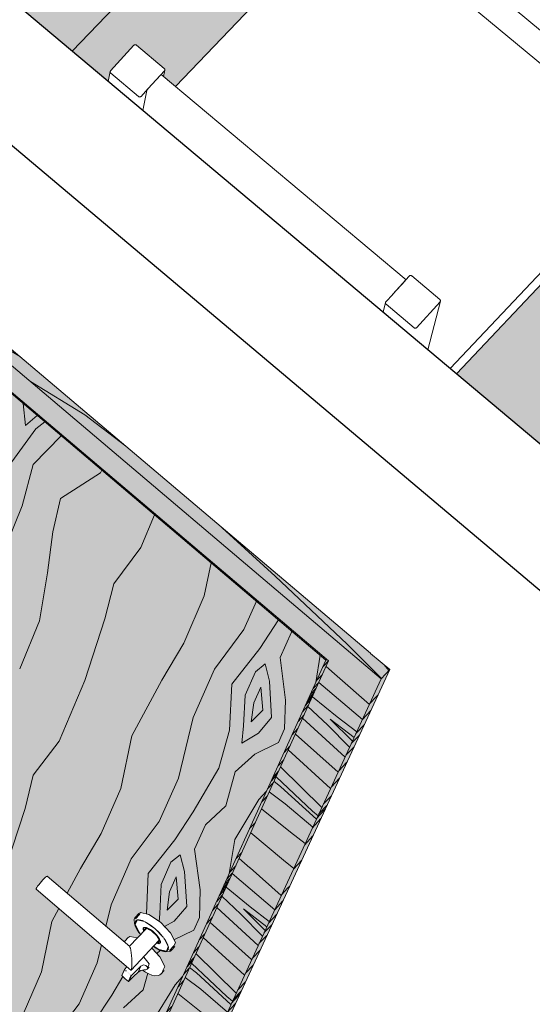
# Model space of a CAD drawing. Header units: centimetres. Extents: x 1151.07 to 1152.71, y 1902.53 to 1904.06.
# Tile 23 of 65: x 1152.01 to 1152.09, y 1902.99 to 1903.14. Entities that reach past the tile are written whole.
import ezdxf

# ---------------------------------------------------------------- set-up
doc = ezdxf.new("R2010")
doc.units = ezdxf.units.CM
for name, color, linetype, lineweight in [('Drzwi', 7, 'Continuous', 9), ('Drzwi-1', 250, 'Continuous', 9), ('Drzwi-3', 254, 'Continuous', 9), ('Meble', 7, 'Continuous', 9), ('Wzór powierzchni', 7, 'Continuous', 9), ('Wzór powierzchni-1', 250, 'Continuous', 9), ('Wzór powierzchni-7', 9, 'Continuous', 9), ('Ściany-1', 250, 'Continuous', 25)]:
    doc.layers.add(name, color=color, linetype=linetype, lineweight=lineweight)
doc.layers.add('Drzwi-2', color=7, linetype='Continuous', lineweight=9, true_color=0xebd9b4)
doc.layers.add('Wzór powierzchni-2', color=7, linetype='Continuous', lineweight=9, true_color=0xedebe7)

# ---------------------------------------------------------------- blocks, each defined once
blk = doc.blocks.new('FP_1-Aksono Kopia 1')
at = {"layer": 'Drzwi-2'}
blk.add_hatch(color=256, dxfattribs=at).paths.add_polyline_path([(1152.01932, 1902.94363), (1152.02053, 1902.94493), (1152.06572, 1903.04275), (1152.06441, 1903.04135), (1152.01975, 1902.94457)])
blk = doc.blocks.new('FP_2-Aksono Kopia 1')
at = {"layer": 'Drzwi-2'}
blk.add_hatch(color=256, dxfattribs=at).paths.add_polyline_path([(1152.01932, 1902.94363), (1152.06441, 1903.04135), (1151.94673, 1903.14102), (1151.91208, 1903.03632), (1151.91811, 1903.0311), (1151.95226, 1903.13221), (1152.05623, 1903.0441), (1152.01312, 1902.94899), (1152.01823, 1902.94457)])
blk = doc.blocks.new('FP_4-Aksono Kopia 1')
at = {"layer": 'Drzwi-2'}
blk.add_hatch(color=256, dxfattribs=at).paths.add_polyline_path([(1152.06441, 1903.04135), (1152.06572, 1903.04275), (1151.94804, 1903.14238), (1151.94673, 1903.14102), (1152.06294, 1903.04259)])
blk = doc.blocks.new('FP_5-Aksono Kopia 1')
at = {"layer": 'Drzwi-2'}
h = blk.add_hatch(color=256, dxfattribs=at)
h.paths.add_polyline_path([(1152.01291, 1902.94947), (1152.05582, 1903.04424), (1151.95254, 1903.13177), (1151.91849, 1903.03107), (1152.00301, 1902.95802)])
h.paths.add_polyline_path([(1152.02524, 1902.99442), (1152.02524, 1902.99447), (1152.02527, 1902.99442)])
h.paths.add_polyline_path([(1152.02522, 1902.99443), (1152.02458, 1902.99492), (1152.0242, 1902.99531), (1152.02463, 1902.99614), (1152.02519, 1902.99572), (1152.0256, 1902.9953), (1152.02522, 1902.99444)])
h.paths.add_polyline_path([(1152.02529, 1902.99444), (1152.02567, 1902.99539), (1152.02538, 1902.99562), (1152.02462, 1902.99628), (1152.02497, 1902.99669), (1152.0109, 1903.00875), (1152.01099, 1903.00898), (1152.01151, 1903.00967), (1152.01236, 1903.01058), (1152.01265, 1903.01073), (1152.02462, 1903.00048), (1152.02475, 1903.00064), (1152.02545, 1903.00136), (1152.02661, 1903.00113), (1152.02707, 1903.00171), (1152.02618, 1903.00329), (1152.02611, 1903.0039), (1152.02649, 1903.00447), (1152.02707, 1903.00508), (1152.02838, 1903.00481), (1152.03027, 1903.0035), (1152.03184, 1903.00175), (1152.03251, 1903.00043), (1152.03204, 1902.99953), (1152.03171, 1902.99926), (1152.03159, 1902.99907), (1152.03109, 1902.999), (1152.03057, 1902.99908), (1152.03012, 1902.99928), (1152.02901, 1902.99976), (1152.02882, 1902.99955), (1152.03008, 1902.99822), (1152.03081, 1902.99665), (1152.0305, 1902.99598), (1152.03005, 1902.99557), (1152.02993, 1902.99538), (1152.02939, 1902.9953), (1152.02875, 1902.99544), (1152.02837, 1902.99562), (1152.02742, 1902.99616), (1152.02709, 1902.99607), (1152.02669, 1902.99583), (1152.0256, 1902.99475)])
blk = doc.blocks.new('FP_6-Aksono Kopia 1')
at = {"layer": 'Drzwi-2'}
blk.add_hatch(color=256, dxfattribs=at).paths.add_polyline_path([(1152.01291, 1902.94947), (1152.01375, 1902.95037), (1152.05623, 1903.0441), (1152.05593, 1903.04435), (1152.05576, 1903.0441), (1152.01312, 1902.94994)])
blk = doc.blocks.new('FP_7-Aksono Kopia 1')
at = {"layer": 'Drzwi-2'}
blk.add_hatch(color=256, dxfattribs=at).paths.add_polyline_path([(1152.05582, 1903.04424), (1152.05593, 1903.04435), (1151.95261, 1903.13184), (1151.95254, 1903.13177), (1152.04902, 1903.05)])
blk = doc.blocks.new('FP_8-Aksono Kopia 1')
at = {"layer": 'Wzór powierzchni-2'}
h = blk.add_hatch(color=256, dxfattribs=at)
h.paths.add_polyline_path([(1152.18047, 1903.00093), (1152.20389, 1903.04115), (1152.17427, 1903.0658), (1152.16289, 1903.04503), (1152.15949, 1903.04141), (1152.1593, 1903.04144), (1152.15924, 1903.04147), (1152.15598, 1903.0442), (1152.14417, 1903.03142), (1152.17245, 1903.00766)])
h.paths.add_polyline_path([(1152.17072, 1903.06216), (1152.17085, 1903.06223), (1152.17065, 1903.06216), (1152.17068, 1903.06216)])
h.paths.add_polyline_path([(1152.09835, 1903.07461), (1152.12356, 1903.10144), (1152.12365, 1903.10136), (1152.12366, 1903.10167), (1152.12695, 1903.10518), (1152.10659, 1903.12213), (1152.09767, 1903.10299), (1152.09412, 1903.09928), (1152.09394, 1903.09931), (1152.09388, 1903.09935), (1152.08961, 1903.10297), (1152.07607, 1903.0886), (1152.09031, 1903.07664), (1152.09325, 1903.07988), (1152.09364, 1903.0799), (1152.09802, 1903.07623), (1152.09802, 1903.07573), (1152.09781, 1903.07505), (1152.09805, 1903.07485)])
h.paths.add_polyline_path([(1152.12814, 1903.09763), (1152.12807, 1903.09767), (1152.12813, 1903.09763)])
h.paths.add_polyline_path([(1152.10409, 1903.12088), (1152.10422, 1903.12095), (1152.10403, 1903.12088), (1152.10406, 1903.12088)])
h.paths.add_polyline_path([(1152.02687, 1903.13131), (1152.027, 1903.13153), (1152.02706, 1903.13146), (1152.02712, 1903.13158), (1152.02716, 1903.13162), (1152.02676, 1903.13155), (1152.02682, 1903.13156), (1152.02687, 1903.13132)])
h.paths.add_polyline_path([(1152.03252, 1903.13314), (1152.05764, 1903.15935), (1152.05766, 1903.15938), (1152.05775, 1903.15941), (1152.05782, 1903.15938), (1152.05783, 1903.15969), (1152.05944, 1903.16137), (1152.03979, 1903.17772), (1152.03187, 1903.1578), (1152.02841, 1903.15425), (1152.02822, 1903.15427), (1152.02817, 1903.15431), (1152.02397, 1903.15791), (1152.02399, 1903.15804), (1152.0252, 1903.16117), (1152.00933, 1903.14464), (1152.02211, 1903.13392), (1152.02231, 1903.13495), (1152.02234, 1903.13495), (1152.02241, 1903.13521), (1152.02243, 1903.13521), (1152.02247, 1903.13561), (1152.02607, 1903.13954), (1152.02646, 1903.13956), (1152.03076, 1903.13595), (1152.03076, 1903.13542), (1152.03062, 1903.13473), (1152.03079, 1903.13459)])
h.paths.add_polyline_path([(1152.26753, 1903.14128), (1152.28255, 1903.15759), (1152.27022, 1903.16757), (1152.26593, 1903.15705), (1152.26255, 1903.15344), (1152.26246, 1903.1534), (1152.26226, 1903.15347), (1152.25901, 1903.15611), (1152.25484, 1903.15159), (1152.25709, 1903.14977)])
h.paths.add_polyline_path([(1152.26285, 1903.15401), (1152.26286, 1903.15419), (1152.26285, 1903.15417)])
h.paths.add_polyline_path([(1152.26307, 1903.15477), (1152.26324, 1903.15498), (1152.26316, 1903.1549)])
h.paths.add_polyline_path([(1152.06224, 1903.15573), (1152.06217, 1903.15577), (1152.06223, 1903.15573)])
h.paths.add_polyline_path([(1152.26708, 1903.16459), (1152.26718, 1903.1647), (1152.26712, 1903.16475), (1152.26707, 1903.1646)])
h.paths.add_polyline_path([(1152.03713, 1903.17663), (1152.03726, 1903.1767), (1152.03707, 1903.17664), (1152.0371, 1903.17663)])
h.paths.add_polyline_path([(1151.95929, 1903.18805), (1151.95941, 1903.1882), (1151.95942, 1903.18809), (1151.95952, 1903.18831), (1151.95956, 1903.18836), (1151.95918, 1903.18831), (1151.95924, 1903.18828), (1151.95929, 1903.18806)])
h.paths.add_polyline_path([(1152.12791, 1903.26691), (1152.12796, 1903.26677), (1152.12795, 1903.26693)])
h.paths.add_polyline_path([(1151.96629, 1903.18868), (1151.96849, 1903.19094), (1151.9669, 1903.19232), (1151.9669, 1903.19247), (1151.98067, 1903.23363), (1151.98075, 1903.23357), (1151.98072, 1903.23387), (1151.98306, 1903.23626), (1151.96501, 1903.25125), (1151.95405, 1903.23973), (1151.95285, 1903.23853), (1151.95271, 1903.23847), (1151.9524, 1903.23864), (1151.94851, 1903.24188), (1151.94842, 1903.24205), (1151.94855, 1903.24228), (1151.94937, 1903.24315), (1151.95021, 1903.24404), (1151.96055, 1903.25519), (1151.96219, 1903.26019), (1151.96221, 1903.2602), (1151.96222, 1903.26103), (1151.96229, 1903.26312), (1151.96259, 1903.27178), (1151.96275, 1903.27683), (1151.96278, 1903.27786), (1151.96298, 1903.28283), (1151.96318, 1903.28923), (1151.96325, 1903.28985), (1151.96678, 1903.29343), (1151.96719, 1903.29343), (1151.96832, 1903.29268), (1151.99783, 1903.32254), (1151.99802, 1903.32499), (1152.00151, 1903.32853), (1152.00193, 1903.32853), (1152.00608, 1903.3255), (1152.00609, 1903.32494), (1152.00442, 1903.29497), (1152.00456, 1903.29503), (1152.02455, 1903.27861), (1152.05364, 1903.30826), (1152.05367, 1903.3083), (1152.05374, 1903.30833), (1152.05381, 1903.3083), (1152.05378, 1903.30857), (1152.05724, 1903.3121), (1152.05762, 1903.3121), (1152.0618, 1903.30871), (1152.06189, 1903.30836), (1152.06202, 1903.30841), (1152.07365, 1903.29896), (1152.09159, 1903.3173), (1152.09162, 1903.31735), (1152.09189, 1903.3179), (1152.09229, 1903.31871), (1152.09753, 1903.32919), (1152.09797, 1903.33011), (1152.09869, 1903.33154), (1152.09942, 1903.333), (1152.10699, 1903.34808), (1152.10705, 1903.34808), (1152.10706, 1903.34836), (1152.11024, 1903.35142), (1152.1106, 1903.35141), (1152.11481, 1903.34799), (1152.11481, 1903.34762), (1152.11429, 1903.34659), (1152.15109, 1903.31707), (1152.15196, 1903.31792), (1152.15232, 1903.31791), (1152.15657, 1903.3145), (1152.15657, 1903.31408), (1152.14066, 1903.28423), (1152.13831, 1903.27888), (1152.13552, 1903.26588), (1152.1321, 1903.26238), (1152.13198, 1903.26237), (1152.13184, 1903.26242), (1152.12772, 1903.26579), (1152.12765, 1903.2659), (1152.12812, 1903.26833), (1152.12075, 1903.26065), (1152.13965, 1903.24528), (1152.15614, 1903.26263), (1152.1566, 1903.2635), (1152.15821, 1903.26646), (1152.16572, 1903.28012), (1152.16655, 1903.28165), (1152.16681, 1903.28212), (1152.1725, 1903.29238), (1152.17258, 1903.29233), (1152.1726, 1903.29262), (1152.17575, 1903.29574), (1152.17611, 1903.29573), (1152.18039, 1903.2923), (1152.18044, 1903.29197), (1152.17983, 1903.29087), (1152.21732, 1903.26078), (1152.21818, 1903.26166), (1152.21855, 1903.26164), (1152.22287, 1903.25817), (1152.22292, 1903.25785), (1152.20573, 1903.22857), (1152.20312, 1903.22339), (1152.19937, 1903.21106), (1152.19596, 1903.2075), (1152.19589, 1903.20747), (1152.1957, 1903.20754), (1152.19144, 1903.21104), (1152.18723, 1903.20658), (1152.20675, 1903.1907), (1152.22307, 1903.20802), (1152.22312, 1903.20812), (1152.22368, 1903.20913), (1152.22517, 1903.2116), (1152.22873, 1903.21748), (1152.22894, 1903.21777), (1152.22984, 1903.21931), (1152.23004, 1903.2196), (1152.23094, 1903.22114), (1152.23115, 1903.22143), (1152.23221, 1903.22325), (1152.2324, 1903.22356), (1152.24085, 1903.23742), (1152.24094, 1903.23737), (1152.24095, 1903.23767), (1152.24407, 1903.24086), (1152.24444, 1903.24085), (1152.24879, 1903.23735), (1152.24885, 1903.23702), (1152.24819, 1903.23595), (1152.26669, 1903.22108), (1152.27153, 1903.22987), (1152.29993, 1903.26031), (1152.06728, 1903.44535), (1152.02634, 1903.40429), (1152.02566, 1903.40222), (1152.01921, 1903.39575), (1152.01849, 1903.39634), (1152.01849, 1903.39642), (1151.87766, 1903.25521), (1151.95473, 1903.19052), (1151.95479, 1903.19134), (1151.95489, 1903.19189), (1151.95492, 1903.19178), (1151.95495, 1903.19229), (1151.95855, 1903.19617), (1151.95893, 1903.19619), (1151.96315, 1903.19264), (1151.96315, 1903.19203), (1151.96308, 1903.19138), (1151.96559, 1903.18928)])
h.paths.add_polyline_path([(1152.25084, 1903.1923), (1152.25615, 1903.20194), (1152.23692, 1903.21746), (1152.23129, 1903.20811), (1152.23151, 1903.20794), (1152.2502, 1903.19282)])
h.paths.add_polyline_path([(1151.97753, 1903.20023), (1151.99146, 1903.21446), (1151.9915, 1903.21448), (1151.99157, 1903.21451), (1151.99164, 1903.21452), (1151.99161, 1903.21475), (1151.99326, 1903.21644), (1151.98527, 1903.22302), (1151.97948, 1903.20596)])
h.paths.add_polyline_path([(1152.22776, 1903.20439), (1152.22781, 1903.20442), (1152.22778, 1903.20442)])
h.paths.add_polyline_path([(1152.22771, 1903.20436), (1152.22781, 1903.20448), (1152.22772, 1903.20438)])
h.paths.add_polyline_path([(1152.19623, 1903.20811), (1152.19623, 1903.20831), (1152.19621, 1903.20828)])
h.paths.add_polyline_path([(1151.99598, 1903.21089), (1151.99602, 1903.21097), (1151.99592, 1903.2109), (1151.99598, 1903.21089)])
h.paths.add_polyline_path([(1152.22883, 1903.21758), (1152.22897, 1903.21789), (1152.22888, 1903.21766)])
h.paths.add_polyline_path([(1152.19955, 1903.21933), (1152.19964, 1903.21944), (1152.19958, 1903.21944), (1152.19955, 1903.21935)])
h.paths.add_polyline_path([(1152.22994, 1903.21941), (1152.23008, 1903.21972), (1152.22998, 1903.21949)])
h.paths.add_polyline_path([(1152.19961, 1903.21953), (1152.19966, 1903.21976), (1152.19961, 1903.21972), (1152.19961, 1903.21967)])
h.paths.add_polyline_path([(1152.23105, 1903.22124), (1152.23119, 1903.22156), (1152.23109, 1903.22133)])
h.paths.add_polyline_path([(1152.23327, 1903.22491), (1152.23337, 1903.22517), (1152.23337, 1903.22512)])
h.paths.add_polyline_path([(1152.20232, 1903.22498), (1152.20236, 1903.22502), (1152.20234, 1903.22501)])
h.paths.add_polyline_path([(1152.20227, 1903.22496), (1152.20235, 1903.22506), (1152.20228, 1903.22498)])
h.paths.add_polyline_path([(1152.2355, 1903.2286), (1152.23564, 1903.22892), (1152.23554, 1903.22869)])
h.paths.add_polyline_path([(1151.98514, 1903.22997), (1151.98518, 1903.23004), (1151.98507, 1903.22997), (1151.98514, 1903.22997)])
h.paths.add_polyline_path([(1152.23662, 1903.23045), (1152.23673, 1903.23072), (1152.23673, 1903.23067)])
h.paths.add_polyline_path([(1152.20028, 1903.23319), (1152.20531, 1903.24183), (1152.20552, 1903.24212), (1152.20573, 1903.24263), (1152.16937, 1903.27197), (1152.16412, 1903.26236), (1152.16421, 1903.26236), (1152.2002, 1903.23325)])
h.paths.add_polyline_path([(1152.24539, 1903.2333), (1152.24567, 1903.23377), (1152.24547, 1903.23371), (1152.24558, 1903.23371), (1152.24541, 1903.23335), (1152.24539, 1903.23332)])
h.paths.add_polyline_path([(1152.23886, 1903.23417), (1152.23901, 1903.23449), (1152.23891, 1903.23426)])
h.paths.add_polyline_path([(1152.20326, 1903.23824), (1152.20345, 1903.23864), (1152.2033, 1903.23832)])
h.paths.add_polyline_path([(1151.95327, 1903.23906), (1151.95388, 1903.23959), (1151.95346, 1903.23923), (1151.95335, 1903.23913)])
h.paths.add_polyline_path([(1152.20434, 1903.24008), (1152.20447, 1903.24039), (1152.20438, 1903.24016)])
h.paths.add_polyline_path([(1151.95492, 1903.24076), (1151.9554, 1903.2412), (1151.95615, 1903.24203), (1151.95608, 1903.24203), (1151.95579, 1903.24165), (1151.95507, 1903.2409)])
h.paths.add_polyline_path([(1152.20541, 1903.24193), (1152.20555, 1903.24224), (1152.20546, 1903.24202)])
h.paths.add_polyline_path([(1151.96405, 1903.25044), (1151.96455, 1903.2509), (1151.96417, 1903.25056)])
h.paths.add_polyline_path([(1152.21946, 1903.25415), (1152.21974, 1903.25462), (1152.21965, 1903.25456), (1152.21954, 1903.25429), (1152.21947, 1903.25416)])
h.paths.add_polyline_path([(1152.16061, 1903.25874), (1152.16072, 1903.2589), (1152.16063, 1903.25877)])
h.paths.add_polyline_path([(1152.16056, 1903.25872), (1152.16064, 1903.2588), (1152.16057, 1903.25874)])
h.paths.add_polyline_path([(1152.13257, 1903.26466), (1152.1327, 1903.26484), (1152.13263, 1903.26482), (1152.13258, 1903.26469)])
h.paths.add_polyline_path([(1152.13284, 1903.26543), (1152.13279, 1903.2655), (1152.13282, 1903.26544), (1152.13284, 1903.26543)])
h.paths.add_polyline_path([(1152.13284, 1903.26573), (1152.13296, 1903.26604), (1152.1329, 1903.26603), (1152.13288, 1903.26593)])
h.paths.add_polyline_path([(1151.9706, 1903.26888), (1151.99629, 1903.29488), (1151.99632, 1903.29491), (1151.9964, 1903.29493), (1151.99643, 1903.29493), (1151.99645, 1903.29577), (1151.99655, 1903.29764), (1151.99668, 1903.30129), (1151.97084, 1903.27504), (1151.9706, 1903.269)])
h.paths.add_polyline_path([(1152.13719, 1903.28069), (1152.13726, 1903.28076), (1152.1372, 1903.28071)])
h.paths.add_polyline_path([(1152.13724, 1903.28071), (1152.13728, 1903.28075), (1152.13726, 1903.28074)])
h.paths.add_polyline_path([(1152.17697, 1903.28831), (1152.17724, 1903.28879), (1152.17714, 1903.28873), (1152.17704, 1903.28844), (1152.17698, 1903.28832)])
h.paths.add_polyline_path([(1152.13509, 1903.28894), (1152.1373, 1903.29309), (1152.13801, 1903.29443), (1152.14015, 1903.2986), (1152.1046, 1903.32728), (1152.0997, 1903.3174), (1152.09983, 1903.31744), (1152.13509, 1903.28895)])
h.paths.add_polyline_path([(1152.00437, 1903.29498), (1152.0044, 1903.29507), (1152.00437, 1903.29503)])
h.paths.add_polyline_path([(1152.05819, 1903.30475), (1152.05823, 1903.30482), (1152.05813, 1903.30476), (1152.05819, 1903.30475)])
h.paths.add_polyline_path([(1152.15316, 1903.31054), (1152.15341, 1903.31102), (1152.15332, 1903.31097), (1152.15321, 1903.31066), (1152.15316, 1903.31055)])
h.paths.add_polyline_path([(1152.09618, 1903.31387), (1152.09625, 1903.31398), (1152.09618, 1903.31389)])
h.paths.add_polyline_path([(1152.09623, 1903.3139), (1152.09629, 1903.31398), (1152.09623, 1903.31391)])
h.paths.add_polyline_path([(1152.11139, 1903.34411), (1152.11163, 1903.3446), (1152.11154, 1903.34454), (1152.11149, 1903.34434), (1152.11139, 1903.34413)])
blk = doc.blocks.new('FP_27-Aksono Kopia 1')
at = {"layer": 'Drzwi-3'}
for p, q in [((1152.06363, 1903.03855), (1152.06392, 1903.03885)), ((1152.06262, 1903.03748), (1152.06362, 1903.03854)), ((1152.06149, 1903.03503), (1152.0628, 1903.03643)), ((1152.06048, 1903.03284), (1152.0618, 1903.03427)), ((1152.05976, 1903.03129), (1152.06102, 1903.03257)), ((1152.05893, 1903.02949), (1152.0602, 1903.0308)), ((1152.05781, 1903.02705), (1152.05909, 1903.02839)), ((1152.05667, 1903.02459), (1152.05794, 1903.02591)), ((1152.05546, 1903.02196), (1152.05668, 1903.02319)), ((1152.05445, 1903.01978), (1152.05492, 1903.02028)), ((1152.05475, 1903.02042), (1152.05599, 1903.0217)), ((1152.05491, 1903.02028), (1152.05573, 1903.02114)), ((1152.05371, 1903.01817), (1152.05506, 1903.01967)), ((1152.05249, 1903.01552), (1152.05381, 1903.01696)), ((1152.05078, 1903.01183), (1152.05208, 1903.01322)), ((1152.04895, 1903.00786), (1152.04994, 1903.0089)), ((1152.04994, 1903.00891), (1152.05022, 1903.0092)), ((1152.04788, 1903.00553), (1152.04916, 1903.0069)), ((1152.04692, 1903.00345), (1152.04821, 1903.00485)), ((1152.04624, 1903.00198), (1152.04747, 1903.00324)), ((1152.04545, 1903.00027), (1152.04669, 1903.00156)), ((1152.04438, 1902.99796), (1152.04563, 1902.99927)), ((1152.04331, 1902.99562), (1152.04454, 1902.99692)), ((1152.04215, 1902.99312), (1152.04335, 1902.99433)), ((1152.04148, 1902.99166), (1152.0427, 1902.99292)), ((1152.0412, 1902.99105), (1152.04165, 1902.99154)), ((1152.04165, 1902.99154), (1152.04245, 1902.99238)), ((1152.04049, 1902.98952), (1152.04181, 1902.99099)), ((1152.03933, 1902.98701), (1152.04062, 1902.98841)), ((1152.03771, 1902.9835), (1152.03897, 1902.98486)), ((1152.03597, 1902.97972), (1152.03694, 1902.98075)), ((1152.03694, 1902.98075), (1152.03721, 1902.98104)), ((1152.03495, 1902.97751), (1152.0362, 1902.97885)), ((1152.03404, 1902.97553), (1152.0353, 1902.9769)), ((1152.03339, 1902.97413), (1152.03459, 1902.97537)), ((1152.03265, 1902.97251), (1152.03385, 1902.97377)), ((1152.03163, 1902.97031), (1152.03285, 1902.9716)), ((1152.03061, 1902.96809), (1152.03181, 1902.96936)), ((1152.02951, 1902.96571), (1152.03068, 1902.9669)), ((1152.02887, 1902.96432), (1152.03006, 1902.96556)), ((1152.0286, 1902.96374), (1152.02904, 1902.96422)), ((1152.02904, 1902.96422), (1152.02982, 1902.96504)), ((1152.02793, 1902.96229), (1152.02921, 1902.96372)), ((1152.02682, 1902.95989), (1152.02808, 1902.96127)), ((1152.02528, 1902.95655), (1152.02652, 1902.95789)), ((1152.02362, 1902.95296), (1152.02458, 1902.95397)), ((1152.02458, 1902.95397), (1152.02484, 1902.95425)), ((1152.02266, 1902.95086), (1152.02387, 1902.95217)), ((1152.02179, 1902.94898), (1152.02302, 1902.95032)), ((1152.02117, 1902.94764), (1152.02234, 1902.94886)), ((1152.02046, 1902.9461), (1152.02164, 1902.94734)), ((1152.01949, 1902.944), (1152.02069, 1902.94527))]:
    blk.add_line(p, q, dxfattribs=at)
blk = doc.blocks.new('FP_28-Aksono Kopia 1')
at = {"layer": 'Drzwi-3'}
for p, q in [((1152.05584, 1903.04323), (1152.05757, 1903.04173)), ((1152.05758, 1903.04172), (1152.06256, 1903.03735)), ((1152.05472, 1903.04077), (1152.06149, 1903.03503)), ((1152.05372, 1903.03855), (1152.05757, 1903.03542)), ((1152.05303, 1903.03705), (1152.05606, 1903.03419)), ((1152.05221, 1903.03523), (1152.05879, 1903.02918)), ((1152.05606, 1903.03419), (1152.0595, 1903.03071)), ((1152.05647, 1903.03509), (1152.05993, 1903.03166)), ((1152.05647, 1903.03509), (1152.0602, 1903.03224)), ((1152.05757, 1903.03541), (1152.06061, 1903.03313)), ((1152.0511, 1903.03277), (1152.05773, 1903.02688)), ((1152.04998, 1903.03031), (1152.05655, 1903.02433)), ((1152.04879, 1903.02769), (1152.05519, 1903.02138)), ((1152.04777, 1903.02544), (1152.04885, 1903.02457)), ((1152.04809, 1903.02613), (1152.05373, 1903.02083)), ((1152.04703, 1903.0238), (1152.04953, 1903.02195)), ((1152.04885, 1903.02457), (1152.05436, 1903.01958)), ((1152.04953, 1903.02195), (1152.05378, 1903.01833)), ((1152.04583, 1903.02116), (1152.05035, 1903.01757)), ((1152.05372, 1903.02083), (1152.0546, 1903.02009)), ((1152.04416, 1903.01746), (1152.04927, 1903.01321)), ((1152.05035, 1903.01757), (1152.05262, 1903.0158)), ((1152.04236, 1903.01349), (1152.04405, 1903.01201)), ((1152.04927, 1903.01321), (1152.05083, 1903.01193)), ((1152.0413, 1903.01115), (1152.04788, 1903.00553)), ((1152.04406, 1903.01201), (1152.0489, 1903.00774)), ((1152.04034, 1903.00905), (1152.04409, 1903.00597)), ((1152.03969, 1903.00761), (1152.04264, 1903.00482)), ((1152.03891, 1903.00589), (1152.04532, 1902.99998)), ((1152.04303, 1903.00568), (1152.0464, 1903.00233)), ((1152.04303, 1903.00568), (1152.04666, 1903.00288)), ((1152.04409, 1903.00597), (1152.04705, 1903.00373)), ((1152.03786, 1903.00356), (1152.04431, 1902.99779)), ((1152.04264, 1903.00482), (1152.04599, 1903.00143)), ((1152.0368, 1903.00122), (1152.04319, 1902.99538)), ((1152.03567, 1902.99873), (1152.0419, 1902.99257)), ((1152.0347, 1902.99659), (1152.03574, 1902.99574)), ((1152.035, 1902.99725), (1152.04049, 1902.99207)), ((1152.03399, 1902.99503), (1152.03642, 1902.99321)), ((1152.03574, 1902.99574), (1152.04111, 1902.99086)), ((1152.03642, 1902.99321), (1152.04056, 1902.98967)), ((1152.03286, 1902.99253), (1152.03725, 1902.98901)), ((1152.04049, 1902.99207), (1152.04134, 1902.99135))]:
    blk.add_line(p, q, dxfattribs=at)
blk = doc.blocks.new('FP_30-Aksono Kopia 1')
at = {"layer": 'Drzwi-3'}
for p, q in [((1151.95064, 1903.13965), (1151.94735, 1903.14166)), ((1151.95691, 1903.13487), (1151.95064, 1903.13965)), ((1151.97965, 1903.11508), (1151.97157, 1903.12246)), ((1151.99061, 1903.10472), (1151.97965, 1903.11508)), ((1151.99061, 1903.10472), (1151.99615, 1903.09916)), ((1151.99798, 1903.09956), (1151.99625, 1903.10157)), ((1152.00615, 1903.09264), (1151.99798, 1903.09956)), ((1152.00846, 1903.09122), (1152.00615, 1903.09264)), ((1152.01845, 1903.08223), (1152.01003, 1903.0874)), ((1152.02483, 1903.07737), (1152.01845, 1903.08223)), ((1152.04797, 1903.05724), (1152.03974, 1903.06475)), ((1152.05913, 1903.04669), (1152.04797, 1903.05724)), ((1152.05913, 1903.04669), (1152.06443, 1903.04138)), ((1152.0656, 1903.04262), (1152.06485, 1903.04349))]:
    blk.add_line(p, q, dxfattribs=at)
blk = doc.blocks.new('FP_31-Aksono Kopia 1')
at = {"layer": 'Drzwi-3'}
for p, q in [((1152.0089, 1903.08401), (1152.00923, 1903.08061)), ((1152.00923, 1903.08061), (1152.01108, 1903.08216)), ((1152.00878, 1903.07723), (1152.01084, 1903.08008)), ((1152.01084, 1903.08008), (1152.01226, 1903.08116)), ((1152.01044, 1903.07457), (1152.01477, 1903.07902)), ((1152.00674, 1903.07439), (1152.00878, 1903.07723)), ((1152.00875, 1903.06813), (1152.01044, 1903.07457)), ((1152.02089, 1903.07325), (1152.02107, 1903.07369)), ((1152.01468, 1903.0693), (1152.02089, 1903.07325)), ((1152.01347, 1903.06411), (1152.01468, 1903.0693)), ((1152.00628, 1903.06201), (1152.00875, 1903.06813)), ((1152.02713, 1903.06166), (1152.02927, 1903.06674)), ((1152.01269, 1903.05778), (1152.01347, 1903.06411)), ((1152.02294, 1903.05607), (1152.02713, 1903.06166)), ((1152.03695, 1903.05417), (1152.03804, 1903.05931)), ((1152.01143, 1903.05031), (1152.01269, 1903.05778)), ((1152.02157, 1903.05064), (1152.02294, 1903.05607)), ((1152.03378, 1903.04686), (1152.03695, 1903.05417)), ((1152.0431, 1903.04895), (1152.04504, 1903.05337)), ((1152.00836, 1903.04286), (1152.01143, 1903.05031)), ((1152.01846, 1903.04108), (1152.02157, 1903.05064)), ((1152.04557, 1903.04602), (1152.04846, 1903.05048)), ((1152.03853, 1903.04282), (1152.0431, 1903.04895)), ((1152.04871, 1903.04461), (1152.05049, 1903.04858)), ((1152.05049, 1903.04858), (1152.05059, 1903.04867)), ((1152.03037, 1903.04111), (1152.03378, 1903.04686)), ((1152.04557, 1903.04602), (1152.04125, 1903.04051)), ((1152.05425, 1903.04076), (1152.05495, 1903.04498)), ((1152.0449, 1903.0424), (1152.0464, 1903.04364)), ((1152.0464, 1903.04364), (1152.04709, 1903.04096)), ((1152.04955, 1903.03804), (1152.04871, 1903.04461)), ((1152.03525, 1903.03532), (1152.03854, 1903.04282)), ((1152.04329, 1903.03878), (1152.0449, 1903.0424)), ((1152.01448, 1903.03165), (1152.01846, 1903.04108)), ((1152.02572, 1903.03247), (1152.03037, 1903.04111)), ((1152.0409, 1903.03339), (1152.04125, 1903.04051)), ((1152.04709, 1903.04096), (1152.04738, 1903.03531)), ((1152.04305, 1903.03402), (1152.04329, 1903.03878)), ((1152.04466, 1903.03762), (1152.04573, 1903.04003)), ((1152.04573, 1903.04003), (1152.04602, 1903.03646)), ((1152.04426, 1903.03464), (1152.04466, 1903.03762)), ((1152.04942, 1903.03357), (1152.04955, 1903.03804)), ((1152.04426, 1903.03464), (1152.04602, 1903.03646)), ((1152.03296, 1903.0259), (1152.03525, 1903.03532)), ((1152.0428, 1903.03136), (1152.04305, 1903.03402)), ((1152.04536, 1903.03289), (1152.04738, 1903.03531)), ((1152.02402, 1903.0243), (1152.02572, 1903.03247)), ((1152.0392, 1903.02747), (1152.0409, 1903.03339)), ((1152.0428, 1903.03136), (1152.04536, 1903.03289)), ((1152.04848, 1903.03148), (1152.04942, 1903.03357)), ((1152.01046, 1903.02638), (1152.01448, 1903.03165)), ((1152.04483, 1903.02963), (1152.04848, 1903.03148)), ((1152.04175, 1903.02693), (1152.04483, 1903.02963)), ((1152.00918, 1903.0212), (1152.01046, 1903.02638)), ((1152.03527, 1903.02071), (1152.0392, 1903.02747)), ((1152.04032, 1903.02165), (1152.04175, 1903.02693)), ((1152.03, 1903.01919), (1152.03296, 1903.0259)), ((1152.02101, 1903.01736), (1152.02402, 1903.0243)), ((1152.0454, 1903.0226), (1152.04663, 1903.02393)), ((1152.04169, 1903.01644), (1152.0454, 1903.0226)), ((1152.00623, 1903.0121), (1152.00918, 1903.0212)), ((1152.03241, 1903.01634), (1152.03527, 1903.02071)), ((1152.03715, 1903.0187), (1152.04032, 1903.02165)), ((1152.02564, 1903.01341), (1152.03, 1903.01919)), ((1152.01776, 1903.01191), (1152.02101, 1903.01736)), ((1152.03546, 1903.01493), (1152.03715, 1903.0187)), ((1152.03241, 1903.01634), (1152.02828, 1903.01114)), ((1152.04084, 1903.01115), (1152.04169, 1903.01644)), ((1152.03632, 1903.00863), (1152.03546, 1903.01493)), ((1152.02252, 1903.00628), (1152.02564, 1903.01341)), ((1152.03027, 1903.00945), (1152.0318, 1903.01289)), ((1152.0318, 1903.01289), (1152.03323, 1903.01405)), ((1152.03323, 1903.01405), (1152.03392, 1903.01147)), ((1152.0157, 1903.0081), (1152.01776, 1903.01191)), ((1152.02802, 1903.00487), (1152.02828, 1903.01114)), ((1152.03392, 1903.01147), (1152.03424, 1903.00605)), ((1152.03159, 1903.00832), (1152.03261, 1903.01061)), ((1152.03261, 1903.01061), (1152.03292, 1903.00718)), ((1152.03007, 1903.0049), (1152.03027, 1903.00945)), ((1152.03124, 1903.00547), (1152.03159, 1903.00832)), ((1152.03623, 1903.00435), (1152.03632, 1903.00863)), ((1152.03124, 1903.00547), (1152.03292, 1903.00718)), ((1152.01332, 1903.00372), (1152.01441, 1903.00574)), ((1152.02172, 1903.00294), (1152.02252, 1903.00628)), ((1152.03231, 1903.00377), (1152.03424, 1903.00605)), ((1152.01173, 1902.99592), (1152.01332, 1903.00372)), ((1152.02996, 1903.00368), (1152.03007, 1903.0049)), ((1152.03081, 1903.00291), (1152.03231, 1903.00377)), ((1152.03533, 1903.00236), (1152.03623, 1903.00435)), ((1152.03227, 1903.00088), (1152.03533, 1903.00236)), ((1152.02037, 1902.9973), (1152.02103, 1903.00007)), ((1152.02959, 1902.99875), (1152.03018, 1902.99925)), ((1152.00888, 1902.98932), (1152.01173, 1902.99592)), ((1152.01756, 1902.99092), (1152.02037, 1902.9973)), ((1152.02483, 1902.99602), (1152.02488, 1902.9961)), ((1152.02264, 1902.99228), (1152.02433, 1902.99516)), ((1152.02752, 1902.99309), (1152.02821, 1902.99569)), ((1152.03243, 1902.99391), (1152.0336, 1902.99517)), ((1152.02447, 1902.99032), (1152.02752, 1902.99309)), ((1152.02888, 1902.98808), (1152.03243, 1902.99391)), ((1152.01991, 1902.98814), (1152.02264, 1902.99228)), ((1152.01338, 1902.98545), (1152.01756, 1902.99092))]:
    blk.add_line(p, q, dxfattribs=at)
blk = doc.blocks.new('FP_32-Aksono Kopia 1')
at = {"layer": 'Drzwi-3'}
for p, q in [((1152.05535, 1903.04319), (1152.05621, 1903.04411)), ((1152.05438, 1903.04106), (1152.05527, 1903.04198)), ((1152.05472, 1903.04076), (1152.05384, 1903.03985)), ((1152.05438, 1903.04106), (1152.05438, 1903.04106)), ((1152.05383, 1903.03881), (1152.05287, 1903.03772)), ((1152.05315, 1903.03833), (1152.05405, 1903.03929)), ((1152.05342, 1903.03893), (1152.05433, 1903.0399)), ((1152.05342, 1903.03893), (1152.05342, 1903.03894)), ((1152.05383, 1903.03984), (1152.05384, 1903.03985)), ((1152.05219, 1903.03622), (1152.05313, 1903.03726)), ((1152.05355, 1903.03819), (1152.0526, 1903.03712)), ((1152.05315, 1903.03833), (1152.05315, 1903.03833)), ((1152.05151, 1903.03471), (1152.05244, 1903.03573)), ((1152.05219, 1903.03621), (1152.05219, 1903.03621)), ((1152.05151, 1903.03471), (1152.05151, 1903.03471)), ((1152.05056, 1903.03261), (1152.05148, 1903.03362)), ((1152.05056, 1903.03261), (1152.05061, 1903.03267)), ((1152.04934, 1903.02992), (1152.05024, 1903.03087)), ((1152.04934, 1903.02992), (1152.04934, 1903.02992)), ((1152.0484, 1903.02783), (1152.04928, 1903.02876)), ((1152.04732, 1903.02546), (1152.04823, 1903.02646)), ((1152.04759, 1903.02605), (1152.04848, 1903.02701)), ((1152.0484, 1903.02783), (1152.0484, 1903.02783)), ((1152.04679, 1903.02428), (1152.04769, 1903.02526)), ((1152.04732, 1903.02546), (1152.04732, 1903.02546)), ((1152.04759, 1903.02605), (1152.04759, 1903.02605)), ((1152.04679, 1903.02428), (1152.04679, 1903.02428)), ((1152.04585, 1903.02222), (1152.04676, 1903.0232)), ((1152.04585, 1903.02222), (1152.04585, 1903.02222)), ((1152.04399, 1903.01811), (1152.04486, 1903.01902)), ((1152.04189, 1903.01346), (1152.04277, 1903.0144)), ((1152.04131, 1903.01118), (1152.04045, 1903.01028)), ((1152.04097, 1903.01143), (1152.04184, 1903.01234)), ((1152.04097, 1903.01143), (1152.04097, 1903.01143)), ((1152.0398, 1903.00884), (1152.04068, 1903.00978)), ((1152.04006, 1903.00942), (1152.04094, 1903.01036)), ((1152.04045, 1903.01028), (1152.04045, 1903.01028)), ((1152.0402, 1903.00874), (1152.03928, 1903.00769)), ((1152.04047, 1903.00932), (1152.03954, 1903.00827)), ((1152.0398, 1903.00884), (1152.0398, 1903.00884)), ((1152.04006, 1903.00942), (1152.04006, 1903.00942)), ((1152.03889, 1903.00683), (1152.0398, 1903.00786)), ((1152.03889, 1903.00683), (1152.03889, 1903.00683)), ((1152.03824, 1903.0054), (1152.03914, 1903.0064)), ((1152.03824, 1903.0054), (1152.03824, 1903.0054)), ((1152.03734, 1903.00341), (1152.03824, 1903.0044)), ((1152.03734, 1903.00341), (1152.03736, 1903.00344)), ((1152.03618, 1903.00085), (1152.03705, 1903.00179)), ((1152.03528, 1902.99887), (1152.03615, 1902.99978)), ((1152.03528, 1902.99887), (1152.03528, 1902.99887)), ((1152.03426, 1902.99662), (1152.03515, 1902.99759)), ((1152.03452, 1902.99718), (1152.03539, 1902.99812)), ((1152.03375, 1902.9955), (1152.03464, 1902.99645)), ((1152.03426, 1902.99662), (1152.03426, 1902.99662)), ((1152.03287, 1902.99354), (1152.03375, 1902.9945)), ((1152.03375, 1902.9955), (1152.03375, 1902.9955)), ((1152.03287, 1902.99354), (1152.03287, 1902.99354)), ((1152.0311, 1902.98964), (1152.03195, 1902.99052)), ((1152.0291, 1902.98521), (1152.02996, 1902.98614)), ((1152.0291, 1902.98521), (1152.0291, 1902.98521)), ((1152.02823, 1902.98329), (1152.02907, 1902.98418)), ((1152.02736, 1902.98137), (1152.02822, 1902.98229)), ((1152.02857, 1902.98308), (1152.02773, 1902.98219)), ((1152.02773, 1902.98219), (1152.02773, 1902.98219)), ((1152.02823, 1902.98329), (1152.02823, 1902.98329)), ((1152.02752, 1902.98075), (1152.02661, 1902.97973)), ((1152.02777, 1902.98131), (1152.02686, 1902.98028)), ((1152.02711, 1902.98082), (1152.02797, 1902.98175)), ((1152.02711, 1902.98082), (1152.02711, 1902.98082)), ((1152.02736, 1902.98137), (1152.02736, 1902.98137)), ((1152.02624, 1902.97892), (1152.02714, 1902.97991)), ((1152.02661, 1902.97973), (1152.02661, 1902.97973)), ((1152.02686, 1902.98028), (1152.02686, 1902.98028)), ((1152.02563, 1902.97756), (1152.02651, 1902.97853)), ((1152.02624, 1902.97892), (1152.02624, 1902.97892)), ((1152.02477, 1902.97566), (1152.02565, 1902.97663)), ((1152.02367, 1902.97323), (1152.02453, 1902.97415)), ((1152.02282, 1902.97135), (1152.02366, 1902.97224)), ((1152.02185, 1902.9692), (1152.02272, 1902.97016)), ((1152.02209, 1902.96974), (1152.02294, 1902.97065)), ((1152.02136, 1902.96813), (1152.02223, 1902.96907)), ((1152.02052, 1902.96627), (1152.02138, 1902.96721)), ((1152.01884, 1902.96256), (1152.01967, 1902.96343)), ((1152.01884, 1902.96256), (1152.01884, 1902.96256)), ((1152.01693, 1902.95835), (1152.01778, 1902.95925)), ((1152.01693, 1902.95835), (1152.01693, 1902.95835)), ((1152.01646, 1902.95634), (1152.01563, 1902.95547)), ((1152.0161, 1902.95652), (1152.01693, 1902.95739)), ((1152.0161, 1902.95652), (1152.0161, 1902.95652)), ((1152.01569, 1902.95466), (1152.01481, 1902.95365)), ((1152.01504, 1902.95417), (1152.01588, 1902.95508)), ((1152.01528, 1902.95469), (1152.01612, 1902.9556)), ((1152.01422, 1902.95235), (1152.01509, 1902.95333)), ((1152.01545, 1902.95413), (1152.01457, 1902.95314)), ((1152.01457, 1902.95313), (1152.01457, 1902.95313)), ((1152.01481, 1902.95365), (1152.01481, 1902.95365)), ((1152.01363, 1902.95106), (1152.01449, 1902.95201))]:
    blk.add_line(p, q, dxfattribs=at)
blk = doc.blocks.new('FP_34-Aksono Kopia 1')
at = {"layer": 'Wzór powierzchni-7'}
blk.add_line((1152.04768, 1903.17118), (1152.01648, 1903.13863), dxfattribs=at)

msp = doc.modelspace()

# ---------------------------------------------------------------- linework, layer by layer
at = {"layer": 'Drzwi'}
for p, q in [((1151.94804, 1903.14238), (1152.06272, 1903.04529)), ((1152.06441, 1903.04135), (1151.94673, 1903.14102)), ((1151.95226, 1903.13221), (1152.05623, 1903.0441)), ((1152.05582, 1903.04424), (1151.95254, 1903.13177)), ((1152.06275, 1903.04526), (1152.06572, 1903.04275)), ((1152.01291, 1902.94947), (1152.05582, 1903.04424)), ((1152.05623, 1903.0441), (1152.01312, 1902.94899)), ((1152.05593, 1903.04435), (1152.05582, 1903.04424)), ((1152.06572, 1903.04275), (1152.02053, 1902.94493)), ((1152.06572, 1903.04275), (1152.06441, 1903.04135)), ((1152.06441, 1903.04135), (1152.01932, 1902.94363)), ((1152.01264, 1903.01075), (1152.02541, 1902.99981)), ((1152.02559, 1902.99615), (1152.0109, 1903.00874)), ((1152.0263, 1903.0041), (1152.02698, 1903.00482)), ((1152.02632, 1903.00439), (1152.02684, 1903.00495)), ((1152.02636, 1903.00381), (1152.02648, 1903.00394)), ((1152.02659, 1903.00394), (1152.02766, 1903.00372)), ((1152.02779, 1903.00366), (1152.02931, 1903.00262)), ((1152.02535, 1902.99981), (1152.02795, 1903.00258)), ((1152.02778, 1903.00254), (1152.02798, 1903.00276)), ((1152.02797, 1903.0026), (1152.02807, 1903.00271)), ((1152.02931, 1903.00262), (1152.03066, 1903.0012)), ((1152.03082, 1903.0029), (1152.03095, 1903.00277)), ((1152.02457, 1903.00054), (1152.02467, 1903.00068)), ((1152.02467, 1903.00068), (1152.02519, 1903.00124)), ((1152.02994, 1903.00074), (1152.02564, 1902.99615)), ((1152.02698, 1903.00187), (1152.02708, 1903.00175)), ((1152.03012, 1903.00076), (1152.02992, 1903.00055)), ((1152.03006, 1903.00086), (1152.02996, 1903.00076)), ((1152.03076, 1903.00106), (1152.03138, 1902.99985)), ((1152.0314, 1902.99937), (1152.03129, 1902.99925)), ((1152.03225, 1902.99993), (1152.03158, 1902.99921)), ((1152.03239, 1902.99981), (1152.03187, 1902.99925)), ((1152.02459, 1902.99625), (1152.02419, 1902.99535)), ((1152.02458, 1902.99617), (1152.0242, 1902.99531)), ((1152.02497, 1902.99669), (1152.02462, 1902.99628)), ((1152.02479, 1902.99604), (1152.02486, 1902.99612)), ((1152.02715, 1902.99679), (1152.02674, 1902.99587)), ((1152.02844, 1902.99665), (1152.02812, 1902.99632)), ((1152.03073, 1902.99611), (1152.03021, 1902.99555)), ((1152.02419, 1902.99532), (1152.02419, 1902.99535)), ((1152.0242, 1902.99531), (1152.02419, 1902.99531)), ((1152.02522, 1902.99443), (1152.0256, 1902.9953)), ((1152.02522, 1902.99442), (1152.02522, 1902.99443)), ((1152.02567, 1902.99533), (1152.02527, 1902.99442)), ((1152.02529, 1902.99444), (1152.02528, 1902.99443)), ((1152.02568, 1902.99534), (1152.0257, 1902.99535))]:
    msp.add_line(p, q, dxfattribs=at)
for points in [[(1152.01092, 1903.00883, 0), (1152.01099, 1903.00898, 0), (1152.01113, 1903.00917, 0), (1152.0113, 1903.00941, 0), (1152.01151, 1903.00967, 0), (1152.01173, 1903.00993, 0), (1152.01196, 1903.01018, 0), (1152.01218, 1903.0104, 0), (1152.01236, 1903.01058, 0), (1152.01251, 1903.0107, 0), (1152.01261, 1903.01075, 0), (1152.01265, 1903.01073, 0)], [(1152.0109, 1903.00874, 0), (1152.0109, 1903.00875, 0), (1152.01092, 1903.00883, 0)], [(1152.03016, 1903.00361, 0), (1152.02838, 1903.00481, 0), (1152.02707, 1903.00508, 0), (1152.02679, 1903.00486, 0)], [(1152.02712, 1903.00167, 0), (1152.02683, 1903.00202, 0), (1152.0265, 1903.00253, 0), (1152.02627, 1903.00298, 0), (1152.02614, 1903.00337, 0), (1152.02612, 1903.00401, 0), (1152.02621, 1903.00425, 0), (1152.02632, 1903.00439, 0)], [(1152.0265, 1903.00391, 0), (1152.02629, 1903.0037, 0), (1152.02625, 1903.00335, 0), (1152.02626, 1903.00327, 0)], [(1152.02708, 1903.00175, 0), (1152.02694, 1903.00193, 0), (1152.02626, 1903.00326, 0), (1152.02656, 1903.00393, 0)], [(1152.02772, 1903.00369, 0), (1152.02737, 1903.00384, 0), (1152.02687, 1903.00396, 0), (1152.02659, 1903.00394, 0)], [(1152.02931, 1903.00262, 0), (1152.02864, 1903.00315, 0), (1152.02797, 1903.00356, 0), (1152.02778, 1903.00366, 0)], [(1152.03016, 1903.00361, 0), (1152.03174, 1903.00193, 0), (1152.03251, 1903.00043, 0), (1152.03217, 1902.99967, 0)], [(1152.02627, 1903.00322, 0), (1152.02639, 1903.00287, 0), (1152.02669, 1903.0023, 0), (1152.02694, 1903.00193, 0)], [(1152.02757, 1903.00217, 0), (1152.02753, 1903.00228, 0), (1152.02747, 1903.00251, 0), (1152.0275, 1903.00268, 0), (1152.02761, 1903.00278, 0), (1152.02779, 1903.0028, 0), (1152.02803, 1903.00275, 0), (1152.02832, 1903.00263, 0), (1152.02864, 1903.00244, 0), (1152.02897, 1903.00219, 0)], [(1152.0276, 1903.00274, 0), (1152.02759, 1903.00263, 0), (1152.02764, 1903.00241, 0), (1152.02769, 1903.00229, 0)], [(1152.02906, 1903.00202, 0), (1152.02877, 1903.00225, 0), (1152.02848, 1903.00243, 0), (1152.02822, 1903.00255, 0), (1152.028, 1903.00261, 0), (1152.02784, 1903.00259, 0), (1152.02774, 1903.0025, 0), (1152.02773, 1903.00234, 0)], [(1152.02897, 1903.00219, 0), (1152.02931, 1903.00189, 0), (1152.02961, 1903.00157, 0), (1152.02987, 1903.00124, 0), (1152.03005, 1903.00094, 0), (1152.03016, 1903.00067, 0), (1152.03017, 1903.00046, 0), (1152.0301, 1903.00032, 0), (1152.02994, 1903.00026, 0), (1152.02971, 1903.00029, 0), (1152.02956, 1903.00033, 0)], [(1152.0297, 1903.00049, 0), (1152.02986, 1903.00051, 0), (1152.02995, 1903.0006, 0), (1152.02997, 1903.00076, 0), (1152.02991, 1903.00097, 0), (1152.02978, 1903.00122, 0), (1152.02959, 1903.00149, 0), (1152.02934, 1903.00176, 0), (1152.02906, 1903.00202, 0)], [(1152.03066, 1903.0012, 0), (1152.03051, 1903.00139, 0), (1152.02995, 1903.00202, 0), (1152.02931, 1903.00262, 0)], [(1152.02658, 1903.00116, 0), (1152.02542, 1903.00137, 0), (1152.02514, 1903.00115, 0)], [(1152.02968, 1903.00046, 0), (1152.02982, 1903.00041, 0), (1152.03006, 1903.00039, 0), (1152.03016, 1903.00041, 0)], [(1152.03138, 1902.99985, 0), (1152.03126, 1903.0002, 0), (1152.03096, 1903.00077, 0), (1152.03071, 1903.00113, 0)], [(1152.02567, 1902.99619, 0), (1152.02571, 1902.99637, 0), (1152.02574, 1902.99665, 0), (1152.02576, 1902.99703, 0), (1152.02575, 1902.99747, 0), (1152.02573, 1902.99794, 0), (1152.02569, 1902.99842, 0), (1152.02564, 1902.99887, 0), (1152.02558, 1902.99925, 0), (1152.02552, 1902.99955, 0), (1152.02545, 1902.99975, 0), (1152.02539, 1902.99982, 0)], [(1152.0305, 1902.99598, 0), (1152.03084, 1902.99673, 0), (1152.03008, 1902.99822, 0), (1152.02888, 1902.99954, 0)], [(1152.02909, 1902.99984, 0), (1152.02949, 1902.99957, 0), (1152.03002, 1902.99928, 0), (1152.03049, 1902.99909, 0), (1152.03088, 1902.99899, 0), (1152.03152, 1902.99903, 0), (1152.03174, 1902.99913, 0), (1152.03187, 1902.99925, 0)], [(1152.02916, 1902.99982, 0), (1152.02967, 1902.99951, 0), (1152.02987, 1902.9994, 0)], [(1152.03139, 1902.99977, 0), (1152.03109, 1902.99913, 0), (1152.02992, 1902.99938, 0), (1152.02918, 1902.99981, 0)], [(1152.03011, 1902.99929, 0), (1152.03027, 1902.99923, 0), (1152.03078, 1902.99911, 0), (1152.03105, 1902.99912, 0)], [(1152.03106, 1902.99913, 0), (1152.03115, 1902.99915, 0), (1152.03136, 1902.99936, 0), (1152.0314, 1902.99972, 0), (1152.03139, 1902.99979, 0)], [(1152.02824, 1902.99658, 0), (1152.02843, 1902.99712, 0), (1152.0276, 1902.99818, 0)], [(1152.02459, 1902.99625, 0), (1152.02459, 1902.99622, 0), (1152.02459, 1902.99619, 0), (1152.02458, 1902.99617, 0)], [(1152.02462, 1902.99628, 0), (1152.0246, 1902.99626, 0), (1152.02459, 1902.99625, 0)], [(1152.02674, 1902.99587, 0), (1152.02601, 1902.99516, 0), (1152.02529, 1902.99444, 0)], [(1152.02559, 1902.99615, 0), (1152.02561, 1902.99614, 0), (1152.02567, 1902.99619, 0)], [(1152.0257, 1902.99535, 0), (1152.02642, 1902.99607, 0), (1152.02715, 1902.99679, 0)], [(1152.02715, 1902.99679, 0), (1152.02753, 1902.99697, 0), (1152.0279, 1902.9969, 0), (1152.02812, 1902.99669, 0), (1152.02818, 1902.99647, 0), (1152.02811, 1902.99631, 0), (1152.02791, 1902.99623, 0), (1152.02759, 1902.99619, 0), (1152.02715, 1902.9961, 0), (1152.02674, 1902.99587, 0)], [(1152.02741, 1902.99616, 0), (1152.02784, 1902.99587, 0), (1152.02837, 1902.99559, 0), (1152.02883, 1902.9954, 0), (1152.02922, 1902.9953, 0), (1152.02986, 1902.99533, 0), (1152.03008, 1902.99544, 0), (1152.03021, 1902.99555, 0)], [(1152.02419, 1902.99535, 0), (1152.0242, 1902.99535, 0), (1152.02421, 1902.99537, 0)], [(1152.02419, 1902.99531, 0), (1152.02444, 1902.99505, 0), (1152.02469, 1902.99481, 0)], [(1152.02522, 1902.99442, 0), (1152.02495, 1902.9946, 0), (1152.02469, 1902.99481, 0)], [(1152.02527, 1902.99442, 0), (1152.02524, 1902.99442, 0), (1152.02522, 1902.99442, 0)], [(1152.0256, 1902.9953, 0), (1152.02562, 1902.99531, 0), (1152.02564, 1902.99532, 0), (1152.02567, 1902.99533, 0)]]:
    msp.add_polyline3d(points, dxfattribs=at)
at = {"layer": 'Meble'}
for p, q in [((1152.20594, 1903.04467), (1151.98475, 1903.2286)), ((1152.20389, 1903.04115), (1151.9834, 1903.22465)), ((1152.03251, 1903.13313), (1152.05759, 1903.15938)), ((1152.02244, 1903.13558), (1152.02607, 1903.13954)), ((1152.02646, 1903.13956), (1152.03076, 1903.13595)), ((1152.02209, 1903.13393), (1152.02238, 1903.13546)), ((1152.02677, 1903.1316), (1152.02247, 1903.13521)), ((1152.03079, 1903.13558), (1152.02826, 1903.13282)), ((1152.02826, 1903.13282), (1152.03014, 1903.13487)), ((1152.0303, 1903.135), (1152.06825, 1903.10318)), ((1152.03085, 1903.1357), (1152.03065, 1903.1347)), ((1152.02823, 1903.13278), (1152.02716, 1903.13162)), ((1152.02744, 1903.12941), (1152.02806, 1903.13255)), ((1152.10357, 1903.11964), (1152.07509, 1903.08942)), ((1152.10188, 1903.11599), (1152.07607, 1903.0886)), ((1152.06621, 1903.10097), (1152.06874, 1903.10376)), ((1152.06809, 1903.10304), (1152.06621, 1903.10097)), ((1152.06813, 1903.10309), (1152.06809, 1903.10304)), ((1152.06913, 1903.10378), (1152.07348, 1903.10013)), ((1152.06468, 1903.09817), (1152.06505, 1903.09965)), ((1152.06511, 1903.09976), (1152.06618, 1903.10093)), ((1152.06621, 1903.10097), (1152.06616, 1903.10092)), ((1152.07351, 1903.09976), (1152.06988, 1903.09576)), ((1152.07357, 1903.09986), (1152.07161, 1903.09235)), ((1152.06949, 1903.09574), (1152.06514, 1903.09939))]:
    msp.add_line(p, q, dxfattribs=at)
for points in [[(1152.02607, 1903.13954, 0), (1152.02612, 1903.13958, 0), (1152.02617, 1903.13961, 0), (1152.02623, 1903.13962, 0), (1152.02629, 1903.13963, 0), (1152.02635, 1903.13962, 0), (1152.02641, 1903.13959, 0), (1152.02646, 1903.13956, 0)], [(1152.02247, 1903.13521, 0), (1152.02243, 1903.13525, 0), (1152.0224, 1903.1353, 0), (1152.02238, 1903.13536, 0), (1152.02238, 1903.13542, 0), (1152.02239, 1903.13547, 0), (1152.02241, 1903.13553, 0), (1152.02244, 1903.13558, 0)], [(1152.03014, 1903.13487, 0), (1152.03018, 1903.13492, 0), (1152.03022, 1903.13496, 0), (1152.03026, 1903.13499, 0), (1152.03028, 1903.135, 0), (1152.0303, 1903.135, 0), (1152.0303, 1903.135, 0)], [(1152.03076, 1903.13595, 0), (1152.0308, 1903.13591, 0), (1152.03083, 1903.13586, 0), (1152.03085, 1903.1358, 0), (1152.03086, 1903.13574, 0), (1152.03085, 1903.13569, 0), (1152.03083, 1903.13563, 0), (1152.03079, 1903.13558, 0)], [(1152.02806, 1903.13255, 0), (1152.02807, 1903.13257, 0), (1152.0281, 1903.13261, 0), (1152.02813, 1903.13266, 0), (1152.02817, 1903.13271, 0), (1152.02821, 1903.13276, 0), (1152.02826, 1903.13282, 0)], [(1152.02716, 1903.13162, 0), (1152.02712, 1903.13158, 0), (1152.02706, 1903.13155, 0), (1152.027, 1903.13153, 0), (1152.02694, 1903.13153, 0), (1152.02688, 1903.13154, 0), (1152.02682, 1903.13156, 0), (1152.02677, 1903.1316, 0)], [(1152.06874, 1903.10376, 0), (1152.06879, 1903.1038, 0), (1152.06884, 1903.10383, 0), (1152.0689, 1903.10384, 0), (1152.06896, 1903.10384, 0), (1152.06902, 1903.10383, 0), (1152.06908, 1903.10381, 0), (1152.06913, 1903.10378, 0)], [(1152.06514, 1903.09939, 0), (1152.0651, 1903.09943, 0), (1152.06507, 1903.09948, 0), (1152.06505, 1903.09954, 0), (1152.06504, 1903.0996, 0), (1152.06505, 1903.09966, 0), (1152.06507, 1903.09971, 0), (1152.06511, 1903.09976, 0)], [(1152.07348, 1903.10013, 0), (1152.07352, 1903.10009, 0), (1152.07355, 1903.10004, 0), (1152.07357, 1903.09998, 0), (1152.07358, 1903.09992, 0), (1152.07357, 1903.09986, 0), (1152.07355, 1903.09981, 0), (1152.07351, 1903.09976, 0)], [(1152.06988, 1903.09576, 0), (1152.06983, 1903.09572, 0), (1152.06978, 1903.09569, 0), (1152.06972, 1903.09567, 0), (1152.06966, 1903.09567, 0), (1152.0696, 1903.09568, 0), (1152.06954, 1903.0957, 0), (1152.06949, 1903.09574, 0)]]:
    msp.add_polyline3d(points, dxfattribs=at)
at = {"layer": 'Ściany-1'}
for p, q in [((1151.37571, 1903.65603), (1152.17245, 1902.98471)), ((1152.18432, 1902.9977), (1151.81668, 1903.30641))]:
    msp.add_line(p, q, dxfattribs=at)

# ---------------------------------------------------------------- block references
at = {"layer": 'Drzwi'}
for name in ['FP_30-Aksono Kopia 1', 'FP_28-Aksono Kopia 1', 'FP_31-Aksono Kopia 1', 'FP_32-Aksono Kopia 1', 'FP_27-Aksono Kopia 1']:
    msp.add_blockref(name, (0, 0), dxfattribs=at)
at = {"layer": 'Drzwi-1'}
for name in ['FP_4-Aksono Kopia 1', 'FP_2-Aksono Kopia 1', 'FP_5-Aksono Kopia 1', 'FP_7-Aksono Kopia 1', 'FP_6-Aksono Kopia 1', 'FP_1-Aksono Kopia 1']:
    msp.add_blockref(name, (0, 0), dxfattribs=at)
at = {"layer": 'Wzór powierzchni'}
msp.add_blockref('FP_34-Aksono Kopia 1', (0, 0), dxfattribs=at)
at = {"layer": 'Wzór powierzchni-1'}
msp.add_blockref('FP_8-Aksono Kopia 1', (0, 0), dxfattribs=at)

doc.saveas('drawing.dxf')
